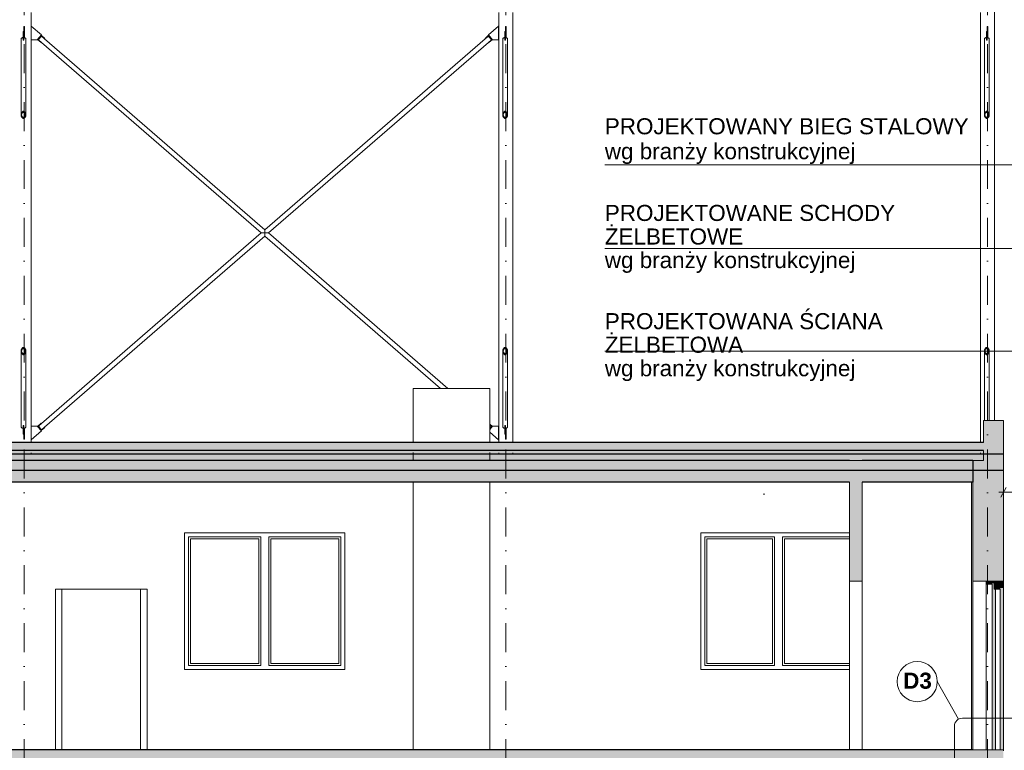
# Model space of a CAD drawing. Header units: centimetres. Extents: x -1103 to 10505, y -997 to 1780.
# Tile 14 of 102: x 366 to 1592, y 360 to 1270. Entities that reach past the tile are written whole.
import ezdxf
from ezdxf.enums import TextEntityAlignment as Align

# ---------------------------------------------------------------- set-up
doc = ezdxf.new("R2010")
doc.units = ezdxf.units.CM
doc.header["$LTSCALE"] = 0.1
doc.header["$MEASUREMENT"] = 0
doc.linetypes.add('Kropki i Kreski', pattern=[720, 360, -180, 0, -180])
doc.linetypes.add('Wipeout_Contour', pattern=[1000, 0, -1000])
for name, color, linetype in [('2_dachy.ISTN', 7, 'Continuous'), ('2_lądowisko_IFC.ISTN', 7, 'Continuous'), ('2_stropy.ISTN', 7, 'Continuous'), ('2_ściany wewnętrzne.ISTN', 7, 'Continuous'), ('2_ściany zewnętrzne.ISTN', 7, 'Continuous'), ('3_lądowisko_el 3D.K_IR', 7, 'Continuous'), ('3_opisy.K_IR', 7, 'Continuous'), ('3_wypełnienia.K_IR', 7, 'Continuous'), ('4_osie.ISTN', 7, 'Continuous'), ('5_wymiary.K_IR', 7, 'Continuous')]:
    doc.layers.add(name, color=color, linetype=linetype)
doc.styles.add('GENERATED_STYLE_1', font='txt')
doc.styles.add('GENERATED_STYLE_2', font='txt')
doc.styles.add('GENERATED_STYLE_3', font='txt')
doc.dimstyles.new('GENERATED_STYLE__1', dxfattribs={"dimtxt": 18, "dimasz": 9.178744, "dimexe": 0.18, "dimexo": 2, "dimgap": 0.09, "dimtad": 1, "dimtih": 1, "dimtoh": 1, "dimdec": 0, "dimzin": 0, "dimdsep": 46, "dimtxsty": 'GENERATED_STYLE_3', "dimblk": 'ARROWHEAD_2', "dimblk1": 'ARROWHEAD_2', "dimblk2": 'ARROWHEAD_2', "dimcen": 0.09, "dimclrd": 1, "dimclre": 1, "dimclrt": 1, "dimadec": 1, "dimazin": 0, "dimtfac": 1, "dimtdec": 4, "dimtmove": 0, "dimatfit": 3, "dimfxl": 1, "dimtolj": 1, "dimtzin": 0, "dimarcsym": 0})

# ---------------------------------------------------------------- blocks, each defined once
blk = doc.blocks.new('ElemPrzekroju_5_1')
at = {"layer": '2_ściany zewnętrzne.ISTN', "linetype": 'Continuous', "lineweight": 0}
blk.add_hatch(color=252, dxfattribs=at).paths.add_polyline_path([(1591.1, 361), (1553.1, 361), (1553.1, 0), (1591.1, 0)])
at = {"layer": '2_ściany zewnętrzne.ISTN', "color": 252, "linetype": 'Continuous', "lineweight": 0}
for p, q in [((1577.1, 361), (1553.1, 361)), ((1587.1, 361), (1581.1, 361)), ((1591.1, 361), (1591.1, 359.5)), ((1591.1, 349.7), (1591.1, 0)), ((1553.1, 329), (1553.1, 0))]:
    blk.add_line(p, q, dxfattribs=at)
blk = doc.blocks.new('ElemPrzekroju_7_1')
at = {"layer": '2_stropy.ISTN', "linetype": 'Continuous', "lineweight": 0}
blk.add_hatch(color=252, dxfattribs=at).paths.add_polyline_path([(-810.9, 329), (1553.1, 329), (1553.1, 361), (-810.9, 361)])
at = {"layer": '2_stropy.ISTN', "color": 252, "linetype": 'Continuous', "lineweight": 30}
blk.add_line((1553.1, 361), (-810.9, 361), dxfattribs=at)
blk = doc.blocks.new('ElemPrzekroju_42_1')
at = {"layer": '2_ściany zewnętrzne.ISTN', "linetype": 'Continuous', "lineweight": 0}
blk.add_hatch(color=252, dxfattribs=at).paths.add_polyline_path([(1591.1, 571), (1591.1, 721), (1553.1, 721), (1553.1, 571), (1581.1, 571)])
at = {"layer": '2_ściany zewnętrzne.ISTN', "color": 252, "linetype": 'Continuous', "lineweight": 0}
for p, q in [((1553.1, 721), (1553.1, 571)), ((1566.1, 721), (1553.1, 721)), ((1591.1, 721), (1591.1, 571)), ((1569.6, 571), (1553.1, 571)), ((1581.1, 571), (1579.6, 571))]:
    blk.add_line(p, q, dxfattribs=at)
blk = doc.blocks.new('ElemPrzekroju_48_1')
at = {"layer": '2_ściany zewnętrzne.ISTN', "linetype": 'Continuous', "lineweight": 0}
for points in [[(1581.1, 571), (1569.6, 571), (1569.6, 567), (1577.1, 567), (1577.1, 568.2), (1581.1, 568.2)], [(1581.1, 361), (1581.1, 568.2), (1577.1, 568.2), (1577.1, 361)]]:
    blk.add_hatch(color=252, dxfattribs=at).paths.add_polyline_path(points)
at = {"layer": '2_ściany zewnętrzne.ISTN', "color": 252, "linetype": 'Continuous', "lineweight": 13}
for p, q in [((1553.1, 361), (1553.1, 571)), ((1569.6, 571), (1569.6, 567)), ((1579.6, 571), (1569.6, 571)), ((1569.6, 361), (1569.6, 567)), ((1577.1, 567), (1569.6, 567)), ((1577.1, 567), (1577.1, 361)), ((1581.1, 361), (1577.1, 361))]:
    blk.add_line(p, q, dxfattribs=at)
at = {"layer": '2_ściany zewnętrzne.ISTN', "color": 252, "linetype": 'Continuous', "lineweight": 13, "flags": 128}
blk.add_lwpolyline([(1581.1, 571), (1581.1, 568.2), (1581.1, 361)], dxfattribs=at)
blk = doc.blocks.new('ElemPrzekroju_50_1')
at = {"layer": '2_stropy.ISTN', "linetype": 'Continuous', "lineweight": 0}
for points in [[(-810.8, 694), (1399.1, 694), (1399.1, 721), (-810.8, 721)], [(1553.1, 694), (1553.1, 721), (1415.1, 721), (1415.1, 694)]]:
    blk.add_hatch(color=252, dxfattribs=at).paths.add_polyline_path(points)
at = {"layer": '2_stropy.ISTN', "color": 252, "linetype": 'Continuous', "lineweight": 30}
for p, q in [((1399.1, 721), (-810.8, 721)), ((1553.1, 721), (1415.1, 721)), ((1553.1, 721), (1553.1, 694)), ((1399.1, 694), (-810.8, 694)), ((1553.1, 694), (1415.1, 694))]:
    blk.add_line(p, q, dxfattribs=at)
blk = doc.blocks.new('ElemPrzekroju_59_1')
at = {"layer": '2_ściany zewnętrzne.ISTN', "color": 252, "linetype": 'Continuous', "lineweight": 13}
for p, q in [((1214.2, 631), (1399.1, 631)), ((1214.2, 461), (1214.2, 631)), ((1219.2, 626), (1219.2, 466)), ((1305.7, 626), (1219.2, 626)), ((1305.7, 466), (1305.7, 626)), ((1315.7, 626), (1315.7, 466)), ((1399.1, 626), (1315.7, 626)), ((1221.7, 623.5), (1221.7, 468.5)), ((1303.2, 623.5), (1221.7, 623.5)), ((1303.2, 468.5), (1303.2, 623.5)), ((1318.2, 623.5), (1318.2, 468.5)), ((1399.1, 623.5), (1318.2, 623.5)), ((1221.7, 468.5), (1303.2, 468.5)), ((1318.2, 468.5), (1399.1, 468.5)), ((1399.1, 461), (1214.2, 461)), ((1219.2, 466), (1305.7, 466)), ((1315.7, 466), (1399.1, 466))]:
    blk.add_line(p, q, dxfattribs=at)
blk = doc.blocks.new('ElemPrzekroju_60_1')
at = {"layer": '2_ściany zewnętrzne.ISTN', "color": 252, "linetype": 'Continuous', "lineweight": 13}
for p, q in [((570.8, 461), (570.8, 631)), ((570.8, 631), (770.8, 631)), ((575.8, 626), (575.8, 466)), ((665.8, 626), (575.8, 626)), ((665.8, 466), (665.8, 626)), ((675.8, 626), (675.8, 466)), ((765.8, 626), (675.8, 626)), ((765.8, 466), (765.8, 626)), ((770.8, 631), (770.8, 461)), ((578.3, 623.5), (578.3, 468.5)), ((663.3, 623.5), (578.3, 623.5)), ((663.3, 468.5), (663.3, 623.5)), ((678.3, 623.5), (678.3, 468.5)), ((763.3, 623.5), (678.3, 623.5)), ((763.3, 468.5), (763.3, 623.5)), ((578.3, 468.5), (663.3, 468.5)), ((678.3, 468.5), (763.3, 468.5)), ((770.8, 461), (570.8, 461)), ((575.8, 466), (665.8, 466)), ((675.8, 466), (765.8, 466))]:
    blk.add_line(p, q, dxfattribs=at)
blk = doc.blocks.new('ElemPrzekroju_65_1')
at = {"layer": '2_ściany zewnętrzne.ISTN', "color": 252, "linetype": 'Continuous', "lineweight": 13}
for p, q in [((410.2, 561), (524.2, 561)), ((410.2, 361), (410.2, 561)), ((418.2, 361), (418.2, 561)), ((516.2, 561), (516.2, 361)), ((524.2, 561), (524.2, 361))]:
    blk.add_line(p, q, dxfattribs=at)
blk = doc.blocks.new('ElemPrzekroju_66_1')
at = {"layer": '2_ściany wewnętrzne.ISTN', "linetype": 'Continuous', "lineweight": 0}
blk.add_hatch(color=252, dxfattribs=at).paths.add_polyline_path([(1415.1, 721), (1399.1, 721), (1399.1, 571), (1415.1, 571)])
at = {"layer": '2_ściany wewnętrzne.ISTN', "color": 252, "linetype": 'Continuous', "lineweight": 0}
for p, q in [((1415.1, 721), (1399.1, 721)), ((1399.1, 694), (1399.1, 571)), ((1415.1, 694), (1415.1, 571)), ((1415.1, 571), (1399.1, 571))]:
    blk.add_line(p, q, dxfattribs=at)
blk = doc.blocks.new('ElemPrzekroju_67_1')
at = {"layer": '2_ściany wewnętrzne.ISTN', "color": 252, "linetype": 'Continuous', "lineweight": 13}
for p, q in [((855.7, 811), (951.1, 811)), ((855.7, 811), (855.7, 743.5)), ((951.1, 811), (951.1, 743.5)), ((855.7, 731), (855.7, 721)), ((951.1, 731), (951.1, 721)), ((855.7, 694), (855.7, 361)), ((951.1, 694), (951.1, 361))]:
    blk.add_line(p, q, dxfattribs=at)
blk = doc.blocks.new('ElemPrzekroju_70_1')
at = {"layer": '2_ściany zewnętrzne.ISTN', "linetype": 'Continuous', "lineweight": 0}
blk.add_hatch(color=252, dxfattribs=at).paths.add_polyline_path([(1566.1, 721), (1591.1, 721), (1591.1, 771), (1566.1, 771)])
at = {"layer": '2_ściany zewnętrzne.ISTN', "color": 252, "linetype": 'Continuous', "lineweight": 0}
for p, q in [((1566.1, 771), (1566.1, 743.5)), ((1591.1, 771), (1566.1, 771)), ((1591.1, 771), (1591.1, 721)), ((1566.1, 733.5), (1566.1, 721))]:
    blk.add_line(p, q, dxfattribs=at)
blk = doc.blocks.new('ElemPrzekroju_97_1')
at = {"layer": '2_lądowisko_IFC.ISTN', "color": 252, "linetype": 'Continuous', "lineweight": 9}
for p, q in [((1579.9, 771), (1579.9, 1380)), ((379.9, 743.5), (379.9, 1279.2)), ((962.3, 743.5), (962.3, 1279.2)), ((979.9, 743.5), (979.9, 1279.2)), ((1562.3, 743.5), (1562.3, 1279.2)), ((370.7, 1255.2), (369.9, 1255.2)), ((369.9, 1244.8), (369.9, 1255.2)), ((371.1, 1261.5), (370.7, 1261.5)), ((370.7, 1249.3), (370.7, 1261.5)), ((370.7, 1249.3), (370.7, 1255.2)), ((371.5, 1261.5), (371.1, 1261.5)), ((371.5, 1249.3), (371.5, 1261.5)), ((380, 1245), (380, 1262.1)), ((380, 1262.1), (392.7, 1251.1)), ((392.7, 1251.1), (387.5, 1245)), ((949.5, 1251.1), (962.2, 1262.1)), ((954.7, 1245), (949.5, 1251.1)), ((962.2, 1262.1), (962.2, 1245)), ((969.9, 1244.8), (969.9, 1255.2)), ((970.7, 1255.2), (969.9, 1255.2)), ((971.1, 1261.5), (970.7, 1261.5)), ((970.7, 1249.3), (970.7, 1261.5)), ((971.5, 1261.5), (971.1, 1261.5)), ((971.5, 1249.3), (971.5, 1261.5)), ((1570.7, 1255.2), (1569.9, 1255.2)), ((1569.9, 1244.8), (1569.9, 1255.2)), ((1571.1, 1261.5), (1570.7, 1261.5)), ((1570.7, 1249.3), (1570.7, 1261.5)), ((1571.5, 1261.5), (1571.1, 1261.5)), ((1571.5, 1249.3), (1571.5, 1261.5)), ((367.3, 1246.1), (367.5, 1246.5)), ((367.3, 1245.7), (367.3, 1246.1)), ((367.3, 1151.6), (367.3, 1245.7)), ((367.5, 1246.5), (367.8, 1246.9)), ((367.8, 1246.9), (368.2, 1247.2)), ((368.2, 1247.2), (368.6, 1247.5)), ((368.6, 1247.5), (369.1, 1247.7)), ((369.1, 1247.7), (369.7, 1247.8)), ((369.7, 1247.8), (369.9, 1247.8)), ((369.9, 1244.4), (369.9, 1244.8)), ((370.7, 1244.8), (369.9, 1244.8)), ((370.3, 1244.4), (369.9, 1244.4)), ((370.7, 1244.4), (370.3, 1244.4)), ((370.7, 1248.9), (370.7, 1249.3)), ((371.5, 1249.3), (370.7, 1249.3)), ((370.7, 1244.8), (370.7, 1248.9)), ((370.7, 1247.8), (370.9, 1247.8)), ((370.7, 1244.4), (370.7, 1244.8)), ((370.9, 1247.8), (371.4, 1247.7)), ((371.4, 1247.7), (372, 1247.5)), ((371.5, 1247.7), (371.5, 1249.3)), ((372, 1247.5), (372.4, 1247.2)), ((372.4, 1247.2), (372.8, 1246.9)), ((372.8, 1246.9), (373.1, 1246.5)), ((373.1, 1246.5), (373.2, 1246.1)), ((373.2, 1246.1), (373.3, 1245.7)), ((373.3, 1151.6), (373.3, 1245.7)), ((387.5, 1245), (380, 1245)), ((392.3, 1241.5), (387.8, 1245.4)), ((389, 1245.3), (388.9, 1245.1)), ((388.9, 1245.1), (388.9, 1245.1)), ((388.9, 1245.1), (392.6, 1241.8)), ((388.9, 1245.1), (388.9, 1245.1)), ((389.2, 1245.5), (389, 1245.3)), ((389.4, 1245.8), (389.2, 1245.5)), ((389.7, 1246.1), (389.4, 1245.8)), ((390.1, 1246.5), (389.7, 1246.1)), ((390.5, 1246.9), (390.1, 1246.5)), ((390.8, 1247.4), (390.5, 1246.9)), ((391.2, 1247.8), (390.8, 1247.4)), ((391.6, 1248.3), (391.2, 1247.8)), ((391.9, 1248.7), (391.6, 1248.3)), ((392.2, 1249), (391.9, 1248.7)), ((392.5, 1249.3), (392.2, 1249)), ((392.6, 1241.8), (392.3, 1241.5)), ((392.4, 1250.7), (396.9, 1246.8)), ((392.7, 1249.5), (392.5, 1249.3)), ((392.6, 1241.8), (666.5, 1004.5)), ((392.8, 1249.6), (392.7, 1249.5)), ((396.6, 1246.4), (392.8, 1249.7)), ((392.8, 1249.7), (392.8, 1249.6)), ((392.8, 1249.6), (392.8, 1249.6)), ((396.9, 1246.8), (396.6, 1246.4)), ((396.6, 1246.4), (671.1, 1008.5)), ((671.1, 1008.5), (945.6, 1246.4)), ((675.7, 1004.5), (949.5, 1241.8)), ((945.3, 1246.8), (949.8, 1250.7)), ((945.6, 1246.4), (945.3, 1246.8)), ((949.4, 1249.7), (945.6, 1246.4)), ((949.4, 1249.6), (949.4, 1249.7)), ((949.4, 1249.6), (949.4, 1249.6)), ((949.4, 1249.6), (949.5, 1249.5)), ((949.5, 1249.5), (949.7, 1249.3)), ((949.5, 1241.8), (953.3, 1245.1)), ((949.9, 1241.5), (949.5, 1241.8)), ((949.7, 1249.3), (949.9, 1249)), ((949.9, 1249), (950.2, 1248.7)), ((954.4, 1245.4), (949.9, 1241.5)), ((950.2, 1248.7), (950.6, 1248.3)), ((950.6, 1248.3), (951, 1247.8)), ((951, 1247.8), (951.3, 1247.4)), ((951.3, 1247.4), (951.7, 1246.9)), ((951.7, 1246.9), (952.1, 1246.5)), ((952.1, 1246.5), (952.4, 1246.1)), ((952.4, 1246.1), (952.7, 1245.8)), ((952.7, 1245.8), (953, 1245.5)), ((953, 1245.5), (953.2, 1245.3)), ((953.2, 1245.3), (953.3, 1245.1)), ((953.3, 1245.1), (953.3, 1245.1)), ((953.3, 1245.1), (953.3, 1245.1)), ((962.2, 1245), (954.7, 1245)), ((967.3, 1246.1), (967.5, 1246.5)), ((967.3, 1245.7), (967.3, 1246.1)), ((967.3, 1151.6), (967.3, 1245.7)), ((967.5, 1246.5), (967.8, 1246.9)), ((967.8, 1246.9), (968.2, 1247.2)), ((968.2, 1247.2), (968.6, 1247.5)), ((968.6, 1247.5), (969.1, 1247.7)), ((969.1, 1247.7), (969.7, 1247.8)), ((969.7, 1247.8), (969.9, 1247.8)), ((969.9, 1244.4), (969.9, 1244.8)), ((970.7, 1244.8), (969.9, 1244.8)), ((970.3, 1244.4), (969.9, 1244.4)), ((970.7, 1244.4), (970.3, 1244.4)), ((970.7, 1248.9), (970.7, 1249.3)), ((971.5, 1249.3), (970.7, 1249.3)), ((970.7, 1244.8), (970.7, 1248.9)), ((970.7, 1247.8), (970.9, 1247.8)), ((970.7, 1244.4), (970.7, 1244.8)), ((970.9, 1247.8), (971.4, 1247.7)), ((971.4, 1247.7), (972, 1247.5)), ((971.5, 1247.7), (971.5, 1249.3)), ((972, 1247.5), (972.4, 1247.2)), ((972.4, 1247.2), (972.8, 1246.9)), ((972.8, 1246.9), (973.1, 1246.5)), ((973.1, 1246.5), (973.2, 1246.1)), ((973.2, 1246.1), (973.3, 1245.7)), ((973.3, 1151.6), (973.3, 1245.7)), ((1567.3, 1246.1), (1567.5, 1246.5)), ((1567.3, 1245.7), (1567.3, 1246.1)), ((1567.3, 1151.6), (1567.3, 1245.7)), ((1567.5, 1246.5), (1567.8, 1246.9)), ((1567.8, 1246.9), (1568.2, 1247.2)), ((1568.2, 1247.2), (1568.6, 1247.5)), ((1568.6, 1247.5), (1569.1, 1247.7)), ((1569.1, 1247.7), (1569.7, 1247.8)), ((1569.7, 1247.8), (1569.9, 1247.8)), ((1569.9, 1244.4), (1569.9, 1244.8)), ((1570.7, 1244.8), (1569.9, 1244.8)), ((1570.3, 1244.4), (1569.9, 1244.4)), ((1570.7, 1244.4), (1570.3, 1244.4)), ((1570.7, 1248.9), (1570.7, 1249.3)), ((1571.5, 1249.3), (1570.7, 1249.3)), ((1570.7, 1244.8), (1570.7, 1248.9)), ((1570.7, 1247.8), (1570.9, 1247.8)), ((1570.7, 1244.4), (1570.7, 1244.8)), ((1570.9, 1247.8), (1571.4, 1247.7)), ((1571.4, 1247.7), (1572, 1247.5)), ((1571.5, 1247.7), (1571.5, 1249.3)), ((1572, 1247.5), (1572.4, 1247.2)), ((1572.4, 1247.2), (1572.8, 1246.9)), ((1572.8, 1246.9), (1573.1, 1246.5)), ((1573.1, 1246.5), (1573.2, 1246.1)), ((1573.2, 1246.1), (1573.3, 1245.7)), ((1573.3, 1151.6), (1573.3, 1245.7)), ((367.9, 1151.6), (367.9, 1154.1)), ((372.7, 1151.6), (372.7, 1154.1)), ((967.9, 1151.6), (967.9, 1154.1)), ((972.7, 1151.6), (972.7, 1154.1)), ((1567.9, 1151.6), (1567.9, 1154.1)), ((1572.7, 1151.6), (1572.7, 1154.1)), ((671.1, 1008.5), (671.1, 1008.4)), ((671.1, 1008.4), (671.1, 1008.2)), ((671.1, 1008.2), (671.1, 1007.8)), ((671.1, 1007.3), (671.1, 1007.8)), ((671.1, 1006.7), (671.1, 1007.3)), ((671.1, 1006), (671.1, 1006.7)), ((671.1, 1005.3), (671.1, 1006)), ((392.6, 767.2), (666.5, 1004.5)), ((396.6, 762.6), (671.1, 1000.5)), ((666.5, 1004.5), (666.6, 1004.5)), ((666.6, 1004.5), (666.8, 1004.5)), ((666.8, 1004.5), (667.3, 1004.5)), ((667.3, 1004.5), (667.8, 1004.5)), ((667.8, 1004.5), (668.5, 1004.5)), ((668.5, 1004.5), (669.3, 1004.5)), ((669.3, 1004.5), (670.2, 1004.5)), ((670.2, 1004.5), (671.1, 1004.5)), ((671.1, 1004.5), (671.1, 1005.3)), ((671.1, 1003.7), (671.1, 1004.5)), ((671.1, 1004.5), (672, 1004.5)), ((671.1, 1003), (671.1, 1003.7)), ((671.1, 1002.3), (671.1, 1003)), ((671.1, 1001.7), (671.1, 1002.3)), ((671.1, 1001.2), (671.1, 1001.7)), ((671.1, 1000.8), (671.1, 1001.2)), ((671.1, 1000.6), (671.1, 1000.8)), ((671.1, 1000.5), (671.1, 1000.6)), ((671.1, 1000.5), (889.8, 811)), ((672, 1004.5), (672.8, 1004.5)), ((672.8, 1004.5), (673.6, 1004.5)), ((673.6, 1004.5), (674.3, 1004.5)), ((674.3, 1004.5), (674.9, 1004.5)), ((675.3, 1004.5), (674.9, 1004.5)), ((675.6, 1004.5), (675.3, 1004.5)), ((675.7, 1004.5), (675.6, 1004.5)), ((675.7, 1004.5), (899, 811)), ((367.3, 763.3), (367.3, 857.4)), ((367.9, 854.9), (367.9, 857.4)), ((372.7, 854.9), (372.7, 857.4)), ((373.3, 763.3), (373.3, 857.4)), ((967.3, 763.3), (967.3, 857.4)), ((967.9, 854.9), (967.9, 857.4)), ((972.7, 854.9), (972.7, 857.4)), ((973.3, 763.3), (973.3, 857.4)), ((1567.3, 771), (1567.3, 857.4)), ((1567.9, 854.9), (1567.9, 857.4)), ((1572.7, 854.9), (1572.7, 857.4)), ((1573.3, 771), (1573.3, 857.4)), ((367.3, 763.3), (367.3, 762.9)), ((367.3, 762.9), (367.5, 762.5)), ((367.5, 762.5), (367.8, 762.1)), ((367.8, 762.1), (368.2, 761.8)), ((368.2, 761.8), (368.6, 761.5)), ((368.6, 761.5), (369.1, 761.3)), ((369.1, 761.3), (369.7, 761.2)), ((369.7, 761.2), (369.9, 761.2)), ((369.9, 764.2), (369.9, 764.6)), ((370.3, 764.6), (369.9, 764.6)), ((369.9, 753.8), (369.9, 764.2)), ((370.7, 764.2), (369.9, 764.2)), ((370.7, 764.6), (370.3, 764.6)), ((370.7, 764.2), (370.7, 764.6)), ((370.7, 760.1), (370.7, 764.2)), ((370.7, 761.2), (370.9, 761.2)), ((370.9, 761.2), (371.4, 761.3)), ((371.4, 761.3), (372, 761.5)), ((371.5, 759.7), (371.5, 761.3)), ((372, 761.5), (372.4, 761.8)), ((372.4, 761.8), (372.8, 762.1)), ((372.8, 762.1), (373.1, 762.5)), ((373.1, 762.5), (373.2, 762.9)), ((373.2, 762.9), (373.3, 763.3)), ((380, 746.9), (380, 764)), ((380, 764), (387.5, 764)), ((387.5, 764), (392.7, 757.9)), ((387.8, 763.6), (392.3, 767.5)), ((392.6, 767.2), (388.9, 763.9)), ((388.9, 763.9), (388.9, 763.9)), ((388.9, 763.9), (388.9, 763.9)), ((388.9, 763.9), (389, 763.7)), ((389, 763.7), (389.2, 763.5)), ((389.2, 763.5), (389.4, 763.2)), ((389.4, 763.2), (389.7, 762.9)), ((389.7, 762.9), (390.1, 762.5)), ((390.1, 762.5), (390.5, 762.1)), ((390.5, 762.1), (390.8, 761.6)), ((390.8, 761.6), (391.2, 761.2)), ((391.2, 761.2), (391.6, 760.7)), ((391.6, 760.7), (391.9, 760.3)), ((392.3, 767.5), (392.6, 767.2)), ((396.9, 762.2), (392.4, 758.3)), ((392.8, 759.3), (396.6, 762.6)), ((396.6, 762.6), (396.9, 762.2)), ((951.1, 766.5), (954.4, 763.6)), ((953.3, 763.9), (951.1, 765.8)), ((951.1, 759.8), (954.7, 764)), ((951.3, 761.6), (951.1, 761.3)), ((951.7, 762.1), (951.3, 761.6)), ((952.1, 762.5), (951.7, 762.1)), ((952.4, 762.9), (952.1, 762.5)), ((952.7, 763.2), (952.4, 762.9)), ((953, 763.5), (952.7, 763.2)), ((953.2, 763.7), (953, 763.5)), ((953.3, 763.9), (953.2, 763.7)), ((953.3, 763.9), (953.3, 763.9)), ((953.3, 763.9), (953.3, 763.9)), ((954.7, 764), (962.2, 764)), ((962.2, 764), (962.2, 746.9)), ((967.3, 763.3), (967.3, 762.9)), ((967.3, 762.9), (967.5, 762.5)), ((967.5, 762.5), (967.8, 762.1)), ((967.8, 762.1), (968.2, 761.8)), ((968.2, 761.8), (968.6, 761.5)), ((968.6, 761.5), (969.1, 761.3)), ((969.1, 761.3), (969.7, 761.2)), ((969.7, 761.2), (969.9, 761.2)), ((969.9, 764.2), (969.9, 764.6)), ((970.3, 764.6), (969.9, 764.6)), ((969.9, 753.8), (969.9, 764.2)), ((970.7, 764.2), (969.9, 764.2)), ((970.7, 764.6), (970.3, 764.6)), ((970.7, 764.2), (970.7, 764.6)), ((970.7, 760.1), (970.7, 764.2)), ((970.7, 761.2), (970.9, 761.2)), ((970.9, 761.2), (971.4, 761.3)), ((971.4, 761.3), (972, 761.5)), ((971.5, 759.7), (971.5, 761.3)), ((972, 761.5), (972.4, 761.8)), ((972.4, 761.8), (972.8, 762.1)), ((972.8, 762.1), (973.1, 762.5)), ((973.1, 762.5), (973.2, 762.9)), ((973.2, 762.9), (973.3, 763.3)), ((370.7, 753.8), (369.9, 753.8)), ((370.7, 759.7), (370.7, 760.1)), ((370.7, 753.8), (370.7, 759.7)), ((370.7, 747.5), (370.7, 759.7)), ((371.5, 759.7), (370.7, 759.7)), ((371.5, 747.5), (371.5, 759.7)), ((392.7, 757.9), (380, 746.9)), ((391.9, 760.3), (392.2, 760)), ((392.2, 760), (392.5, 759.7)), ((392.5, 759.7), (392.7, 759.5)), ((392.7, 759.5), (392.8, 759.4)), ((392.8, 759.4), (392.8, 759.4)), ((392.8, 759.4), (392.8, 759.3)), ((962.2, 746.9), (951.1, 756.5)), ((970.7, 753.8), (969.9, 753.8)), ((970.7, 759.7), (970.7, 760.1)), ((970.7, 747.5), (970.7, 759.7)), ((971.5, 759.7), (970.7, 759.7)), ((971.5, 747.5), (971.5, 759.7)), ((371.1, 747.5), (370.7, 747.5)), ((371.5, 747.5), (371.1, 747.5)), ((971.1, 747.5), (970.7, 747.5)), ((971.5, 747.5), (971.1, 747.5)), ((379.9, 729), (379.9, 730.5)), ((962.3, 729), (962.3, 730.5)), ((979.9, 729), (979.9, 730.5)), ((1562.3, 729), (1562.3, 730.5))]:
    blk.add_line(p, q, dxfattribs=at)
at = {"layer": '2_lądowisko_IFC.ISTN', "color": 252, "linetype": 'Continuous', "lineweight": 30}
for p, q in [((1591.1, 729), (-878.9, 729)), ((-878.9, 709), (1591.1, 709))]:
    blk.add_line(p, q, dxfattribs=at)
at = {"layer": '2_lądowisko_IFC.ISTN', "color": 252, "linetype": 'Continuous', "lineweight": 30, "flags": 128}
for points in [[(367.3, 1151.6), (367.3, 1150.8), (367.5, 1150), (367.8, 1149.3), (368.2, 1148.6), (368.6, 1148.1), (369.1, 1147.7), (369.7, 1147.5), (370.3, 1147.4), (370.9, 1147.5), (371.4, 1147.7), (372, 1148.1), (372.4, 1148.6), (372.8, 1149.3), (373.1, 1150), (373.2, 1150.8), (373.3, 1151.6), (373.2, 1152.4), (373.1, 1153.2), (372.8, 1153.9), (372.4, 1154.5), (372, 1155.1), (371.4, 1155.5), (370.9, 1155.7), (370.3, 1155.8), (369.7, 1155.7), (369.1, 1155.5), (368.6, 1155.1), (368.2, 1154.5), (367.8, 1153.9), (367.5, 1153.2), (367.3, 1152.4)], [(367.9, 1152.2), (368.1, 1152.9), (368.3, 1153.4), (368.6, 1153.9), (369, 1154.3), (369.4, 1154.6), (369.8, 1154.8), (370.3, 1154.9), (370.8, 1154.8), (371.2, 1154.6), (371.6, 1154.3), (372, 1153.9), (372.3, 1153.4), (372.5, 1152.9), (372.6, 1152.2), (372.7, 1151.6), (372.6, 1150.9), (372.5, 1150.3), (372.3, 1149.7), (372, 1149.2), (371.6, 1148.8), (371.2, 1148.5), (370.8, 1148.3), (370.3, 1148.3), (369.8, 1148.3), (369.4, 1148.5), (369, 1148.8), (368.6, 1149.2), (368.3, 1149.7), (368.1, 1150.3), (367.9, 1150.9), (367.9, 1151.6)], [(967.3, 1151.6), (967.3, 1150.8), (967.5, 1150), (967.8, 1149.3), (968.2, 1148.6), (968.6, 1148.1), (969.1, 1147.7), (969.7, 1147.5), (970.3, 1147.4), (970.9, 1147.5), (971.4, 1147.7), (972, 1148.1), (972.4, 1148.6), (972.8, 1149.3), (973.1, 1150), (973.2, 1150.8), (973.3, 1151.6), (973.2, 1152.4), (973.1, 1153.2), (972.8, 1153.9), (972.4, 1154.5), (972, 1155.1), (971.4, 1155.5), (970.9, 1155.7), (970.3, 1155.8), (969.7, 1155.7), (969.1, 1155.5), (968.6, 1155.1), (968.2, 1154.5), (967.8, 1153.9), (967.5, 1153.2), (967.3, 1152.4)], [(967.9, 1152.2), (968.1, 1152.9), (968.3, 1153.4), (968.6, 1153.9), (969, 1154.3), (969.4, 1154.6), (969.8, 1154.8), (970.3, 1154.9), (970.8, 1154.8), (971.2, 1154.6), (971.6, 1154.3), (972, 1153.9), (972.3, 1153.4), (972.5, 1152.9), (972.6, 1152.2), (972.7, 1151.6), (972.6, 1150.9), (972.5, 1150.3), (972.3, 1149.7), (972, 1149.2), (971.6, 1148.8), (971.2, 1148.5), (970.8, 1148.3), (970.3, 1148.3), (969.8, 1148.3), (969.4, 1148.5), (969, 1148.8), (968.6, 1149.2), (968.3, 1149.7), (968.1, 1150.3), (967.9, 1150.9), (967.9, 1151.6)], [(1567.3, 1150.8), (1567.5, 1150), (1567.8, 1149.3), (1568.2, 1148.6), (1568.6, 1148.1), (1569.1, 1147.7), (1569.7, 1147.5), (1570.3, 1147.4), (1570.9, 1147.5), (1571.4, 1147.7), (1572, 1148.1), (1572.4, 1148.6), (1572.8, 1149.3), (1573.1, 1150), (1573.2, 1150.8), (1573.3, 1151.6), (1573.2, 1152.4), (1573.1, 1153.2), (1572.8, 1153.9), (1572.4, 1154.5), (1572, 1155.1), (1571.4, 1155.5), (1570.9, 1155.7), (1570.3, 1155.8), (1569.7, 1155.7), (1569.1, 1155.5), (1568.6, 1155.1), (1568.2, 1154.5), (1567.8, 1153.9), (1567.5, 1153.2), (1567.3, 1152.4), (1567.3, 1151.6)], [(1567.9, 1152.2), (1568.1, 1152.9), (1568.3, 1153.4), (1568.6, 1153.9), (1569, 1154.3), (1569.4, 1154.6), (1569.8, 1154.8), (1570.3, 1154.9), (1570.8, 1154.8), (1571.2, 1154.6), (1571.6, 1154.3), (1572, 1153.9), (1572.3, 1153.4), (1572.5, 1152.9), (1572.6, 1152.2), (1572.7, 1151.6), (1572.6, 1150.9), (1572.5, 1150.3), (1572.3, 1149.7), (1572, 1149.2), (1571.6, 1148.8), (1571.2, 1148.5), (1570.8, 1148.3), (1570.3, 1148.3), (1569.8, 1148.3), (1569.4, 1148.5), (1569, 1148.8), (1568.6, 1149.2), (1568.3, 1149.7), (1568.1, 1150.3), (1567.9, 1150.9), (1567.9, 1151.6)], [(367.3, 857.4), (367.3, 856.6), (367.5, 855.8), (367.8, 855.1), (368.2, 854.5), (368.6, 853.9), (369.1, 853.5), (369.7, 853.3), (370.3, 853.2), (370.9, 853.3), (371.4, 853.5), (372, 853.9), (372.4, 854.5), (372.8, 855.1), (373.1, 855.8), (373.2, 856.6), (373.3, 857.4), (373.2, 858.2), (373.1, 859), (372.8, 859.7), (372.4, 860.4), (372, 860.9), (371.4, 861.3), (370.9, 861.5), (370.3, 861.6), (369.7, 861.5), (369.1, 861.3), (368.6, 860.9), (368.2, 860.4), (367.8, 859.7), (367.5, 859), (367.3, 858.2)], [(367.9, 857.4), (367.9, 858.1), (368.1, 858.7), (368.3, 859.3), (368.6, 859.8), (369, 860.2), (369.4, 860.5), (369.8, 860.7), (370.3, 860.7), (370.8, 860.7), (371.2, 860.5), (371.6, 860.2), (372, 859.8), (372.3, 859.3), (372.5, 858.7), (372.6, 858.1), (372.7, 857.4), (372.6, 856.8), (372.5, 856.1), (372.3, 855.6), (372, 855.1), (371.6, 854.7), (371.2, 854.4), (370.8, 854.2), (370.3, 854.1), (369.8, 854.2), (369.4, 854.4), (369, 854.7), (368.6, 855.1), (368.3, 855.6), (368.1, 856.1), (367.9, 856.8)], [(967.3, 856.6), (967.5, 855.8), (967.8, 855.1), (968.2, 854.5), (968.6, 853.9), (969.1, 853.5), (969.7, 853.3), (970.3, 853.2), (970.9, 853.3), (971.4, 853.5), (972, 853.9), (972.4, 854.5), (972.8, 855.1), (973.1, 855.8), (973.2, 856.6), (973.3, 857.4), (973.2, 858.2), (973.1, 859), (972.8, 859.7), (972.4, 860.4), (972, 860.9), (971.4, 861.3), (970.9, 861.5), (970.3, 861.6), (969.7, 861.5), (969.1, 861.3), (968.6, 860.9), (968.2, 860.4), (967.8, 859.7), (967.5, 859), (967.3, 858.2), (967.3, 857.4)], [(967.9, 858.1), (968.1, 858.7), (968.3, 859.3), (968.6, 859.8), (969, 860.2), (969.4, 860.5), (969.8, 860.7), (970.3, 860.7), (970.8, 860.7), (971.2, 860.5), (971.6, 860.2), (972, 859.8), (972.3, 859.3), (972.5, 858.7), (972.6, 858.1), (972.7, 857.4), (972.6, 856.8), (972.5, 856.1), (972.3, 855.6), (972, 855.1), (971.6, 854.7), (971.2, 854.4), (970.8, 854.2), (970.3, 854.1), (969.8, 854.2), (969.4, 854.4), (969, 854.7), (968.6, 855.1), (968.3, 855.6), (968.1, 856.1), (967.9, 856.8), (967.9, 857.4)], [(1567.3, 856.6), (1567.5, 855.8), (1567.8, 855.1), (1568.2, 854.5), (1568.6, 853.9), (1569.1, 853.5), (1569.7, 853.3), (1570.3, 853.2), (1570.9, 853.3), (1571.4, 853.5), (1572, 853.9), (1572.4, 854.5), (1572.8, 855.1), (1573.1, 855.8), (1573.2, 856.6), (1573.3, 857.4), (1573.2, 858.2), (1573.1, 859), (1572.8, 859.7), (1572.4, 860.4), (1572, 860.9), (1571.4, 861.3), (1570.9, 861.5), (1570.3, 861.6), (1569.7, 861.5), (1569.1, 861.3), (1568.6, 860.9), (1568.2, 860.4), (1567.8, 859.7), (1567.5, 859), (1567.3, 858.2), (1567.3, 857.4)], [(1567.9, 858.1), (1568.1, 858.7), (1568.3, 859.3), (1568.6, 859.8), (1569, 860.2), (1569.4, 860.5), (1569.8, 860.7), (1570.3, 860.7), (1570.8, 860.7), (1571.2, 860.5), (1571.6, 860.2), (1572, 859.8), (1572.3, 859.3), (1572.5, 858.7), (1572.6, 858.1), (1572.7, 857.4), (1572.6, 856.8), (1572.5, 856.1), (1572.3, 855.6), (1572, 855.1), (1571.6, 854.7), (1571.2, 854.4), (1570.8, 854.2), (1570.3, 854.1), (1569.8, 854.2), (1569.4, 854.4), (1569, 854.7), (1568.6, 855.1), (1568.3, 855.6), (1568.1, 856.1), (1567.9, 856.8), (1567.9, 857.4)]]:
    blk.add_lwpolyline(points, close=True, dxfattribs=at)
blk = doc.blocks.new('ElemPrzekroju_108_1')
at = {"layer": '2_ściany wewnętrzne.ISTN', "color": 252, "linetype": 'Continuous', "lineweight": 13}
blk.add_line((1551.1, 694), (1551.1, 361), dxfattribs=at)
blk = doc.blocks.new('ElemPrzekroju_109_1')
at = {"layer": '2_ściany wewnętrzne.ISTN', "color": 252, "linetype": 'Continuous', "lineweight": 13}
for p, q in [((1399.1, 361), (1399.1, 571)), ((1415.1, 571), (1415.1, 361))]:
    blk.add_line(p, q, dxfattribs=at)
blk = doc.blocks.new('ElemPrzekroju_111_1')
at = {"layer": '3_lądowisko_el 3D.K_IR', "color": 7, "linetype": 'Continuous', "lineweight": 9}
for p, q in [((1292.7, 679.8), (1292.8, 679.8)), ((1292.7, 678.8), (1292.7, 679.8)), ((1292.7, 678.8), (1292.8, 678.8)), ((1292.8, 678.8), (1292.8, 679.8)), ((1292.8, 678.8), (1292.8, 679.8))]:
    blk.add_line(p, q, dxfattribs=at)
blk = doc.blocks.new('ElemPrzekroju_112_1')
at = {"layer": '2_dachy.ISTN', "linetype": 'Continuous', "lineweight": 0}
blk.add_hatch(color=252, dxfattribs=at).paths.add_polyline_path([(-823.9, 743.5), (-823.9, 733.5), (1566.1, 733.5), (1566.1, 743.5)])
at = {"layer": '2_dachy.ISTN', "color": 252, "linetype": 'Continuous', "lineweight": 30}
for p, q in [((1566.1, 743.5), (-823.9, 743.5)), ((1566.1, 733.5), (-823.9, 733.5))]:
    blk.add_line(p, q, dxfattribs=at)
blk = doc.blocks.new('ElemPrzekroju_193_1')
at = {"layer": '2_ściany zewnętrzne.ISTN', "linetype": 'Continuous', "lineweight": 0, "true_color": 0x000000}
for points in [[(1591.1, 571), (1579.6, 571), (1579.6, 561), (1587.1, 561), (1587.1, 562.2), (1591.1, 562.2)], [(1591.1, 361), (1591.1, 562.2), (1587.1, 562.2), (1587.1, 361)]]:
    blk.add_hatch(color=18, dxfattribs=at).paths.add_polyline_path(points)
at = {"layer": '2_ściany zewnętrzne.ISTN', "color": 7, "linetype": 'Continuous', "lineweight": 13}
for p, q in [((1579.6, 571), (1579.6, 561)), ((1591.1, 571), (1581.1, 571)), ((1587.1, 561), (1579.6, 561)), ((1587.1, 561), (1587.1, 361)), ((1587.1, 559.9), (1587.1, 496.3)), ((1591.2, 562.2), (1591.2, 555.1)), ((1591.2, 550.7), (1591.2, 543.6)), ((1591.2, 539.1), (1591.2, 532)), ((1591.2, 527.6), (1591.2, 520.5)), ((1591.2, 516.1), (1591.2, 509)), ((1591.2, 504.6), (1591.2, 497.5)), ((1587.1, 496.3), (1587.1, 461.6)), ((1591.2, 494.4), (1591.2, 488.4)), ((1591.2, 488.4), (1591.2, 485.9)), ((1591.2, 484.7), (1591.2, 478.7)), ((1591.2, 478.7), (1591.2, 475)), ((1591.2, 475), (1591.2, 469)), ((1591.2, 469), (1591.2, 468.7)), ((1591.2, 468.7), (1591.2, 467.6)), ((1591.2, 467.6), (1591.2, 461.6)), ((1587.1, 426.9), (1587.1, 461.6)), ((1591.2, 455.6), (1591.2, 461.6)), ((1591.2, 454.5), (1591.2, 455.6)), ((1591.2, 454.2), (1591.2, 454.5)), ((1591.2, 448.2), (1591.2, 454.2)), ((1591.2, 444.5), (1591.2, 448.2)), ((1591.2, 438.5), (1591.2, 444.5)), ((1591.2, 434.8), (1591.2, 437.3)), ((1591.2, 428.8), (1591.2, 434.8)), ((1587.1, 363.3), (1587.1, 426.9)), ((1591.2, 418.6), (1591.2, 425.7)), ((1591.2, 407.1), (1591.2, 414.2)), ((1591.2, 395.6), (1591.2, 402.7)), ((1591.2, 384.1), (1591.2, 391.2)), ((1591.2, 372.5), (1591.2, 379.6)), ((1591.2, 361), (1591.2, 368.1)), ((1591.1, 361), (1587.1, 361))]:
    blk.add_line(p, q, dxfattribs=at)
at = {"layer": '2_ściany zewnętrzne.ISTN', "color": 7, "linetype": 'Continuous', "lineweight": 13, "flags": 128}
blk.add_lwpolyline([(1591.1, 571), (1591.1, 562.2), (1591.1, 361)], dxfattribs=at)
blk = doc.blocks.new('Standardowy znacznik osi[3]_1', base_point=(371.1, 1700))
at = {"layer": '4_osie.ISTN', "color": 252, "linetype": 'Kropki i Kreski', "lineweight": 15}
blk.add_line((371.1, 1600), (371.1, -300), dxfattribs=at)
at = {"layer": '4_osie.ISTN', "color": 252, "lineweight": 0, "style": 'GENERATED_STYLE_1'}
blk.add_attdef('AC_MarkerText_1', text='', height=35, rotation=360, dxfattribs=at).set_placement((371.1, 1741.7), align=Align.MIDDLE_CENTER)
blk = doc.blocks.new('Standardowy znacznik osi[4]_1', base_point=(971.1, 1700))
at = {"layer": '4_osie.ISTN', "color": 252, "linetype": 'Kropki i Kreski', "lineweight": 15}
blk.add_line((971.1, 1600), (971.1, -300), dxfattribs=at)
at = {"layer": '4_osie.ISTN', "color": 252, "lineweight": 0, "style": 'GENERATED_STYLE_1'}
blk.add_attdef('AC_MarkerText_1', text='', height=35, rotation=360, dxfattribs=at).set_placement((971.1, 1742), align=Align.MIDDLE_CENTER)
blk = doc.blocks.new('Standardowy znacznik osi[5]_1', base_point=(1571.1, 1700))
at = {"layer": '4_osie.ISTN', "color": 252, "linetype": 'Kropki i Kreski', "lineweight": 15}
blk.add_line((1571.1, 1600), (1571.1, -300), dxfattribs=at)
at = {"layer": '4_osie.ISTN', "color": 252, "lineweight": 0, "style": 'GENERATED_STYLE_1'}
blk.add_attdef('AC_MarkerText_1', text='', height=35, rotation=360, dxfattribs=at).set_placement((1571.1, 1742), align=Align.MIDDLE_CENTER)
blk = doc.blocks.new('Detal_1_1', base_point=(1576.7, 360.8))
at = {"layer": '3_opisy.K_IR', "color": 94, "linetype": 'Continuous', "lineweight": 15}
for p, q in [((1508.7, 445.8), (1535, 398.9)), ((1613.6, 400.2), (1539.9, 400.2)), ((1529.9, 390.2), (1529.9, 284.6)), ((1623.6, 284.6), (1623.6, 390.2)), ((1539.9, 274.6), (1613.6, 274.6))]:
    blk.add_line(p, q, dxfattribs=at)
for centre, radius, start, end in [((1483.7, 445.8), 25, 0, 180), ((1483.7, 445.8), 25, 180, 0), ((1539.9, 390.2), 10, 90, 180), ((1613.6, 390.2), 10, 0, 90), ((1539.9, 284.6), 10, 180, 270), ((1613.6, 284.6), 10, 270, 0)]:
    blk.add_arc(centre, radius, start, end, dxfattribs=at)
blk.add_point((1508.7, 445.8), dxfattribs=at)
at = {"layer": '3_opisy.K_IR', "color": 94, "lineweight": 15, "insert": (1466.2, 446.8), "char_height": 20, "attachment_point": 4, "style": 'GENERATED_STYLE_2'}
blk.add_mtext('\\A1;{\\pql;\\fArial|b1|i0|c238|p38;D3}', dxfattribs=at)
blk = doc.blocks.new('*D693')
at = {"layer": '5_wymiary.K_IR', "color": 1, "linetype": 'Continuous', "lineweight": 0}
for p, q in [((1594.6, 687.5), (1587.7, 675.5)), ((1591.1, 672.4), (1591.1, 690.6)), ((1743.4, 675.5), (1750.3, 687.5)), ((1746.9, 672.4), (1746.9, 690.6)), ((1585.2, 681.5), (1591.1, 681.5)), ((1591.1, 681.5), (1746.9, 681.5)), ((1746.9, 681.5), (1752.8, 681.5))]:
    blk.add_line(p, q, dxfattribs=at)
at = {"layer": '5_wymiary.K_IR', "color": 1, "lineweight": 0, "insert": (1644, 684.8), "char_height": 18, "attachment_point": 7, "style": 'GENERATED_STYLE_3'}
blk.add_mtext('\\A1;{\\pql;\\fArial|b0|i1|c238|p38;155\\fArial|b0|i1|c238|p38;\\A1{\\H.66x;\\S5^  ;}}', dxfattribs=at)
at = {"color": 254, "linetype": 'Wipeout_Contour', "lineweight": 0, "ltscale": 7230.457743}
blk.add_wipeout([(1644, 685.1), (1694, 685.1), (1694, 703.1), (1644, 703.1)], dxfattribs=at).dxf.layer = '5_wymiary.K_IR'
blk = doc.blocks.new('ARROWHEAD_2')
at = {"color": 0, "linetype": 'Continuous', "lineweight": 0}
for p, q in [((0, 0), (-1, 0)), ((-0.38, -0.66), (0.38, 0.66))]:
    blk.add_line(p, q, dxfattribs=at)
blk = doc.blocks.new('Polilinia_1_1', base_point=(1094.5, 985))
at = {"layer": '3_opisy.K_IR', "linetype": 'Continuous', "lineweight": 0, "true_color": 0x000000}
blk.add_hatch(color=18, dxfattribs=at).paths.add_polyline_path([(1807.8, 985), (1779.8, 992.5), (1779.8, 977.5)])
at = {"layer": '3_opisy.K_IR', "color": 7, "linetype": 'Continuous', "lineweight": 15}
for p, q in [((1807.8, 985), (1779.8, 992.5)), ((1779.8, 977.5), (1779.8, 992.5)), ((1807.8, 985), (1779.8, 977.5))]:
    blk.add_line(p, q, dxfattribs=at)
at = {"layer": '3_opisy.K_IR', "color": 7, "linetype": 'Continuous', "lineweight": 15, "flags": 128}
blk.add_lwpolyline([(1094.5, 985), (1531.4, 985), (1779.8, 985)], dxfattribs=at)
blk = doc.blocks.new('Polilinia_2_1', base_point=(1094.5, 1089.2))
at = {"layer": '3_opisy.K_IR', "linetype": 'Continuous', "lineweight": 0, "true_color": 0x000000}
blk.add_hatch(color=18, dxfattribs=at).paths.add_polyline_path([(1753.6, 1333.8), (1732.9, 1313.6), (1745.8, 1305.9)])
at = {"layer": '3_opisy.K_IR', "color": 7, "linetype": 'Continuous', "lineweight": 15}
for p, q in [((1753.6, 1333.8), (1732.9, 1313.6)), ((1753.6, 1333.8), (1745.8, 1305.9)), ((1745.8, 1305.9), (1732.9, 1313.6))]:
    blk.add_line(p, q, dxfattribs=at)
at = {"layer": '3_opisy.K_IR', "color": 7, "linetype": 'Continuous', "lineweight": 15, "flags": 128}
blk.add_lwpolyline([(1094.5, 1089.2), (1607.8, 1089.2), (1739.3, 1309.8)], dxfattribs=at)
blk = doc.blocks.new('Polilinia_4_1', base_point=(1094.5, 857.2))
at = {"layer": '3_opisy.K_IR', "linetype": 'Continuous', "lineweight": 0, "true_color": 0x000000}
blk.add_hatch(color=18, dxfattribs=at).paths.add_polyline_path([(1761.9, 857.2), (1733.9, 864.7), (1733.9, 849.7)])
at = {"layer": '3_opisy.K_IR', "color": 7, "linetype": 'Continuous', "lineweight": 15}
for p, q in [((1761.9, 857.2), (1733.9, 864.7)), ((1733.9, 849.7), (1733.9, 864.7)), ((1761.9, 857.2), (1733.9, 849.7))]:
    blk.add_line(p, q, dxfattribs=at)
at = {"layer": '3_opisy.K_IR', "color": 7, "linetype": 'Continuous', "lineweight": 15, "flags": 128}
blk.add_lwpolyline([(1094.5, 857.2), (1531.4, 857.2), (1733.9, 857.2)], dxfattribs=at)

msp = doc.modelspace()

# ---------------------------------------------------------------- hatches: boundary and pattern name
at = {"layer": '3_wypełnienia.K_IR', "linetype": 'Continuous', "lineweight": 0}
msp.add_hatch(color=252, dxfattribs=at).paths.add_polyline_path([(-823.9, 740.5), (1566.1, 740.5), (1566.1, 721), (-823.9, 721)])

# ---------------------------------------------------------------- block references
at = {"layer": '2_dachy.ISTN', "lineweight": 0}
msp.add_blockref('ElemPrzekroju_112_1', (0, 0), dxfattribs=at)
at = {"layer": '2_lądowisko_IFC.ISTN', "lineweight": 0}
msp.add_blockref('ElemPrzekroju_97_1', (0, 0), dxfattribs=at)
at = {"layer": '2_stropy.ISTN', "lineweight": 0}
for name in ['ElemPrzekroju_50_1', 'ElemPrzekroju_7_1']:
    msp.add_blockref(name, (0, 0), dxfattribs=at)
at = {"layer": '2_ściany wewnętrzne.ISTN', "lineweight": 0}
for name in ['ElemPrzekroju_67_1', 'ElemPrzekroju_66_1', 'ElemPrzekroju_108_1', 'ElemPrzekroju_109_1']:
    msp.add_blockref(name, (0, 0), dxfattribs=at)
at = {"layer": '2_ściany zewnętrzne.ISTN', "lineweight": 0}
for name in ['ElemPrzekroju_70_1', 'ElemPrzekroju_42_1', 'ElemPrzekroju_60_1', 'ElemPrzekroju_59_1', 'ElemPrzekroju_48_1', 'ElemPrzekroju_193_1', 'ElemPrzekroju_65_1', 'ElemPrzekroju_5_1']:
    msp.add_blockref(name, (0, 0), dxfattribs=at)
at = {"layer": '3_lądowisko_el 3D.K_IR', "lineweight": 0}
msp.add_blockref('ElemPrzekroju_111_1', (0, 0), dxfattribs=at)
at = {"layer": '3_opisy.K_IR', "color": 7, "linetype": 'Continuous', "lineweight": 15}
for name, p in [('Polilinia_2_1', (1094.5, 1089.2)), ('Polilinia_1_1', (1094.5, 985)), ('Polilinia_4_1', (1094.5, 857.2))]:
    msp.add_blockref(name, p, dxfattribs=at)
at = {"layer": '3_opisy.K_IR', "color": 94, "linetype": 'Continuous', "lineweight": 15}
msp.add_blockref('Detal_1_1', (1576.7, 360.8), dxfattribs=at)
at = {"layer": '4_osie.ISTN', "color": 252, "linetype": 'Continuous', "lineweight": 0}
for name, p in [('Standardowy znacznik osi[3]_1', (371.1, 1700)), ('Standardowy znacznik osi[4]_1', (971.1, 1700)), ('Standardowy znacznik osi[5]_1', (1571.1, 1700))]:
    msp.add_blockref(name, p, dxfattribs=at)

# ---------------------------------------------------------------- texts
at = {"layer": '3_opisy.K_IR', "color": 7, "linetype": 'Continuous', "lineweight": 0, "insert": (1094.5, 1090.3), "char_height": 20, "attachment_point": 7, "line_spacing_factor": 0.930574, "style": 'GENERATED_STYLE_1'}
msp.add_mtext('\\A1;{\\pql;\\fArial|b0|i0|c238|p38;PROJEKTOWAN\\fArial|b0|i0|c238|p38;Y\\fArial|b0|i0|c238|p38; \\fArial|b0|i0|c238|p38;BIEG\\fArial|b0|i0|c238|p38; STALOW\\fArial|b0|i0|c238|p38;Y\\fArial|b0|i0|c238|p38; \\P\\pql;\\fArial|b0|i0|c238|p38;wg branży konstrukcyjnej }', dxfattribs=at)
at = {"layer": '3_opisy.K_IR', "color": 7, "linetype": 'Continuous', "lineweight": 0, "char_height": 20, "width": 428.948, "attachment_point": 7, "style": 'GENERATED_STYLE_1'}
for s, insert, line_spacing_factor in [('\\A1;{\\pql;\\fArial|b0|i0|c238|p38;PROJEKTOWANE SCHODY ŻELB\\fArial|b0|i0|c238|p38;E\\fArial|b0|i0|c238|p38;TOWE \\P\\pql;\\fArial|b0|i0|c238|p38;wg branży konstrukcyjnej }', (1094.5, 954.7), 0.880517), ('\\A1;{\\pql;\\fArial|b0|i0|c238|p38;PROJEKTOWAN\\fArial|b0|i0|c238|p38;A ŚCIANA \\fArial|b0|i0|c238|p38;ŻELBETOW\\fArial|b0|i0|c238|p38;A \\fArial|b0|i0|c238|p38; \\P\\pql;\\fArial|b0|i0|c238|p38;wg branży konstrukcyjnej }', (1094.5, 820), 0.879158)]:
    msp.add_mtext(s, dxfattribs=dict(at, insert=insert, line_spacing_factor=line_spacing_factor))

# ---------------------------------------------------------------- next in the draw order: dimensions: what is measured, and where the dimension line sits
at = {"layer": '5_wymiary.K_IR', "color": 1, "linetype": 'Continuous', "lineweight": 0}
dim = msp.add_linear_dim(base=(1746.9, 681.5), p1=(1591.1, 771), p2=(1746.9, 557.3), dimstyle='GENERATED_STYLE__1', dxfattribs=at)
dim.commit()
dim.dimension.update_dxf_attribs({"geometry": '*D693', "text_midpoint": (1688.9, 694.1), "dimtype": 160})

doc.saveas('drawing.dxf')
